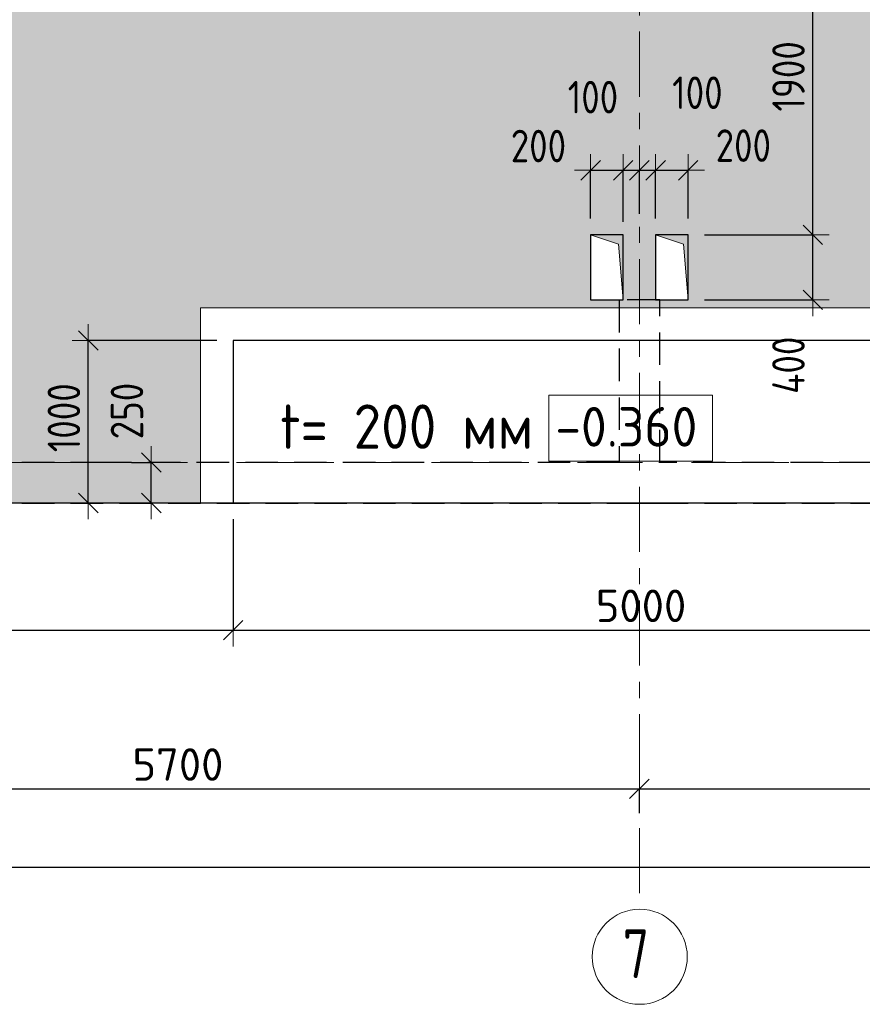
# Model space of a CAD drawing. Header units: metres. Extents: x -38 to 89, y -15 to 19.
# Tile 22 of 120: x 15.64 to 20.82, y -3.33 to 2.72. Entities that reach past the tile are written whole.
import ezdxf

# ---------------------------------------------------------------- set-up
doc = ezdxf.new("R2010")
doc.units = ezdxf.units.M
doc.header["$PDMODE"] = 65
for name, pattern in [('______11', [0.5, 0.4, -0.05, 0, -0.05]), ('______2', [0.27, 0.2, -0.07]), ('______5', [1.1, 0.8, -0.1, 0.1, -0.1])]:
    doc.linetypes.add(name, pattern=pattern)
for name, color, linetype, lineweight in [('XR$2$Осевая линия (1)', 7, '______5', 13), ('XR$2$Размерная линия (1)', 7, 'Continuous', 13), ('XR$3$Перекрытие (1)', 7, 'Continuous', 35), ('XR$3$Перекрытие (2)', 7, 'Continuous', 35), ('XR$4$Заливка', 7, 'Continuous', 13), ('XR$4$Перекрытие (1)', 7, 'Continuous', 35), ('XR$4$Перекрытие (2)', 7, 'Continuous', 35), ('XR$4$Размерная линия (1)', 7, 'Continuous', 13), ('XR$4$Текст_ примечание', 7, 'Continuous', 13), ('XR$6$Стена (1)', 7, 'Continuous', 35)]:
    doc.layers.add(name, color=color, linetype=linetype, lineweight=lineweight)
doc.layers.add('XR$3$Макрос проема_ отверстия', color=7, linetype='Continuous', lineweight=13, true_color=0x2d2d2d)
doc.styles.add('ISOCPEUR', font='txt')
doc.dimstyles.new('DIMSTYLE_3', dxfattribs={"dimtxt": 0.2, "dimasz": 0.2, "dimexe": 0, "dimexo": 0, "dimgap": 0.1, "dimtad": 2, "dimdec": 0, "dimlfac": 1000, "dimrnd": 5, "dimzin": 12, "dimdsep": 46, "dimtxsty": 'ISOCPEUR', "dimblk1": 'ALL_ML_STRICH', "dimblk2": 'ALL_ML_STRICH', "dimsah": 1, "dimcen": 0, "dimclrd": 7, "dimclre": 256, "dimclrt": 7, "dimadec": 0, "dimazin": 0, "dimtfac": 1, "dimtdec": 0, "dimtix": 1, "dimtmove": 2, "dimatfit": 3, "dimfxl": 0, "dimtzin": 0, "dimlwd": 0, "dimlwe": -3, "dimarcsym": 0})
doc.dimstyles.new('DIMSTYLE_6', dxfattribs={"dimtxt": 0.2, "dimasz": 0.2, "dimexe": 0, "dimexo": 0, "dimgap": 0.1, "dimtad": 2, "dimdec": 0, "dimlfac": 1000, "dimrnd": 5, "dimzin": 12, "dimdsep": 46, "dimtxsty": 'ISOCPEUR', "dimblk1": 'ALL_ML_STRICH', "dimblk2": 'ALL_ML_STRICH', "dimsah": 1, "dimcen": 0, "dimclrd": 7, "dimclre": 256, "dimclrt": 7, "dimadec": 0, "dimazin": 0, "dimtfac": 1, "dimtdec": 0, "dimtix": 1, "dimtmove": 2, "dimatfit": 3, "dimfxl": 0, "dimtvp": 1.2, "dimtzin": 0, "dimlwd": 0, "dimlwe": -3, "dimarcsym": 0})

# ---------------------------------------------------------------- blocks, each defined once
blk = doc.blocks.new('ALL_ML_STRICH')
at = {"color": 0, "linetype": 'ByBlock', "lineweight": -2}
for p, q in [((0, -0.5), (0, 0.5)), ((-1, 0), (0.5, 0)), ((-0.3, -0.3), (0.3, 0.3))]:
    blk.add_line(p, q, dxfattribs=at)
blk = doc.blocks.new('*D8')
at = {"layer": 'DEFPOINTS', "color": 7, "linetype": 'Continuous', "lineweight": 13, "transparency": 33554687}
for p in [(13.75, -2.009), (13.75, -2.0432), (19.45, -2.1375)]:
    blk.add_point(p, dxfattribs=at)
at = {"layer": 'XR$2$Размерная линия (1)', "color": 9, "linetype": 'Continuous', "lineweight": -2, "true_color": 0xc7c7c7, "transparency": 33554687}
for p, q in [((13.75, -2.0632), (13.75, -2.009)), ((19.45, -2.1575), (19.45, -2.009))]:
    blk.add_line(p, q, dxfattribs=at)
at = {"layer": 'XR$2$Размерная линия (1)', "color": 7, "linetype": 'Continuous', "lineweight": -2, "transparency": 33554687}
blk.add_line((13.75, -2.009), (19.45, -2.009), dxfattribs=at)
at = {"layer": 'XR$2$Размерная линия (1)', "color": 7, "linetype": 'Continuous', "lineweight": 13, "transparency": 33554687, "xscale": 0.2, "yscale": 0.2, "zscale": 0.2, "rotation": 180}
blk.add_blockref('ALL_ML_STRICH', (13.75, -2.009), dxfattribs=at)
at = {"layer": 'XR$2$Размерная линия (1)', "color": 7, "linetype": 'Continuous', "lineweight": 13, "transparency": 33554687, "xscale": 0.2, "yscale": 0.2, "zscale": 0.2}
blk.add_blockref('ALL_ML_STRICH', (19.45, -2.009), dxfattribs=at)
at = {"layer": 'XR$2$Размерная линия (1)', "color": 7, "linetype": 'Continuous', "lineweight": 13, "transparency": 33554687, "insert": (16.61, -1.859), "char_height": 0.2, "width": 0.8, "attachment_point": 5, "style": 'ISOCPEUR'}
blk.add_mtext('\\A1;{5700}', dxfattribs=at)
blk = doc.blocks.new('*D9')
at = {"layer": 'DEFPOINTS', "color": 7, "linetype": 'Continuous', "lineweight": 13, "transparency": 33554687}
for p in [(19.45, -2.009), (23.95, -2.0508), (19.45, -2.1375)]:
    blk.add_point(p, dxfattribs=at)
at = {"layer": 'XR$2$Размерная линия (1)', "color": 9, "linetype": 'Continuous', "lineweight": -2, "true_color": 0xc7c7c7, "transparency": 33554687}
for p, q in [((19.45, -2.1575), (19.45, -2.009)), ((23.95, -2.0708), (23.95, -2.009))]:
    blk.add_line(p, q, dxfattribs=at)
at = {"layer": 'XR$2$Размерная линия (1)', "color": 7, "linetype": 'Continuous', "lineweight": -2, "transparency": 33554687}
blk.add_line((19.45, -2.009), (23.95, -2.009), dxfattribs=at)
at = {"layer": 'XR$2$Размерная линия (1)', "color": 7, "linetype": 'Continuous', "lineweight": 13, "transparency": 33554687, "xscale": 0.2, "yscale": 0.2, "zscale": 0.2, "rotation": 180}
blk.add_blockref('ALL_ML_STRICH', (19.45, -2.009), dxfattribs=at)
at = {"layer": 'XR$2$Размерная линия (1)', "color": 7, "linetype": 'Continuous', "lineweight": 13, "transparency": 33554687, "xscale": 0.2, "yscale": 0.2, "zscale": 0.2}
blk.add_blockref('ALL_ML_STRICH', (23.95, -2.009), dxfattribs=at)
at = {"layer": 'XR$2$Размерная линия (1)', "color": 7, "linetype": 'Continuous', "lineweight": 13, "transparency": 33554687, "insert": (21.7, -1.859), "char_height": 0.2, "width": 0.8, "attachment_point": 5, "style": 'ISOCPEUR'}
blk.add_mtext('\\A1;{4500}', dxfattribs=at)
blk = doc.blocks.new('*D18')
at = {"layer": 'DEFPOINTS', "color": 7, "linetype": 'Continuous', "lineweight": 13, "transparency": 33554687}
for p in [(0.5, -2.3633), (61.6, -2.4001), (0.5, -2.4901)]:
    blk.add_point(p, dxfattribs=at)
at = {"layer": 'XR$2$Размерная линия (1)', "color": 9, "linetype": 'Continuous', "lineweight": -2, "true_color": 0xc7c7c7, "transparency": 33554687}
for p, q in [((0.5, -2.3833), (0.5, -2.4901)), ((61.6, -2.4201), (61.6, -2.4901))]:
    blk.add_line(p, q, dxfattribs=at)
at = {"layer": 'XR$2$Размерная линия (1)', "color": 7, "linetype": 'Continuous', "lineweight": -2, "transparency": 33554687}
blk.add_line((0.5, -2.4901), (61.6, -2.4901), dxfattribs=at)
at = {"layer": 'XR$2$Размерная линия (1)', "color": 7, "linetype": 'Continuous', "lineweight": 13, "transparency": 33554687, "xscale": 0.2, "yscale": 0.2, "zscale": 0.2, "rotation": 180}
blk.add_blockref('ALL_ML_STRICH', (0.5, -2.4901), dxfattribs=at)
at = {"layer": 'XR$2$Размерная линия (1)', "color": 7, "linetype": 'Continuous', "lineweight": 13, "transparency": 33554687, "xscale": 0.2, "yscale": 0.2, "zscale": 0.2}
blk.add_blockref('ALL_ML_STRICH', (61.6, -2.4901), dxfattribs=at)
at = {"layer": 'XR$2$Размерная линия (1)', "color": 7, "linetype": 'Continuous', "lineweight": 13, "transparency": 33554687, "insert": (31.1, -2.3401), "char_height": 0.2, "width": 1, "attachment_point": 5, "style": 'ISOCPEUR'}
blk.add_mtext('\\A1;{61100}', dxfattribs=at)
blk = doc.blocks.new('Отображение проема', base_point=(-1.158, -49.309))
at = {"layer": 'XR$3$Макрос проема_ отверстия', "true_color": 0x000000, "transparency": 33554687}
blk.add_hatch(color=18, dxfattribs=at).paths.add_polyline_path([(-1.158, -50.109), (-1.045, -49.423), (-0.358, -49.309), (-1.158, -49.309)])
at = {"layer": 'XR$3$Макрос проема_ отверстия', "transparency": 33554687}
for p, q in [((-1.158, -50.109), (-1.158, -49.309)), ((-1.158, -49.309), (-0.358, -49.309)), ((-1.045, -49.423), (-0.358, -49.309)), ((-1.158, -50.109), (-1.045, -49.423))]:
    blk.add_line(p, q, dxfattribs=at)
blk = doc.blocks.new('*D156')
at = {"layer": 'DEFPOINTS', "color": 7, "linetype": 'Continuous', "lineweight": 13, "transparency": 33554687}
for p in [(19.15, 1.7973), (19.15, 1.4), (19.35, 1.3795)]:
    blk.add_point(p, dxfattribs=at)
at = {"layer": 'XR$4$Размерная линия (1)', "color": 9, "linetype": 'Continuous', "lineweight": -2, "true_color": 0xc7c7c7, "transparency": 33554687}
for p, q in [((19.15, 1.5), (19.15, 1.7973)), ((19.35, 1.4795), (19.35, 1.7973))]:
    blk.add_line(p, q, dxfattribs=at)
at = {"layer": 'XR$4$Размерная линия (1)', "color": 7, "linetype": 'Continuous', "lineweight": -2, "transparency": 33554687}
blk.add_line((19.15, 1.7973), (19.35, 1.7973), dxfattribs=at)
at = {"layer": 'XR$4$Размерная линия (1)', "color": 7, "linetype": 'Continuous', "lineweight": 13, "transparency": 33554687, "xscale": 0.2, "yscale": 0.2, "zscale": 0.2, "rotation": 180}
blk.add_blockref('ALL_ML_STRICH', (19.15, 1.7973), dxfattribs=at)
at = {"layer": 'XR$4$Размерная линия (1)', "color": 7, "linetype": 'Continuous', "lineweight": 13, "transparency": 33554687, "xscale": 0.2, "yscale": 0.2, "zscale": 0.2}
blk.add_blockref('ALL_ML_STRICH', (19.35, 1.7973), dxfattribs=at)
at = {"layer": 'XR$4$Размерная линия (1)', "color": 7, "linetype": 'Continuous', "lineweight": 13, "transparency": 33554687, "insert": (18.8287, 1.9463), "char_height": 0.2, "width": 0.5, "attachment_point": 5, "style": 'ISOCPEUR'}
blk.add_mtext('\\W0.83;\\A1;{200}', dxfattribs=at)
blk = doc.blocks.new('*D157')
at = {"layer": 'DEFPOINTS', "color": 7, "linetype": 'Continuous', "lineweight": 13, "transparency": 33554687}
for p in [(19.35, 1.7973), (19.45, 1.4293), (19.35, 1.3795)]:
    blk.add_point(p, dxfattribs=at)
at = {"layer": 'XR$4$Размерная линия (1)', "color": 9, "linetype": 'Continuous', "lineweight": -2, "true_color": 0xc7c7c7, "transparency": 33554687}
for p, q in [((19.35, 1.4795), (19.35, 1.7973)), ((19.45, 1.5293), (19.45, 1.7973))]:
    blk.add_line(p, q, dxfattribs=at)
at = {"layer": 'XR$4$Размерная линия (1)', "color": 7, "linetype": 'Continuous', "lineweight": -2, "transparency": 33554687}
blk.add_line((19.35, 1.7973), (19.45, 1.7973), dxfattribs=at)
at = {"layer": 'XR$4$Размерная линия (1)', "color": 7, "linetype": 'Continuous', "lineweight": 13, "transparency": 33554687, "xscale": 0.2, "yscale": 0.2, "zscale": 0.2, "rotation": 180}
blk.add_blockref('ALL_ML_STRICH', (19.35, 1.7973), dxfattribs=at)
at = {"layer": 'XR$4$Размерная линия (1)', "color": 7, "linetype": 'Continuous', "lineweight": 13, "transparency": 33554687, "xscale": 0.2, "yscale": 0.2, "zscale": 0.2}
blk.add_blockref('ALL_ML_STRICH', (19.45, 1.7973), dxfattribs=at)
at = {"layer": 'XR$4$Размерная линия (1)', "color": 7, "linetype": 'Continuous', "lineweight": 13, "transparency": 33554687, "insert": (19.1643, 2.2471), "char_height": 0.2, "width": 0.5, "attachment_point": 5, "style": 'ISOCPEUR'}
blk.add_mtext('\\W0.83;\\A1;{100}', dxfattribs=at)
blk = doc.blocks.new('*D158')
at = {"layer": 'DEFPOINTS', "color": 7, "linetype": 'Continuous', "lineweight": 13, "transparency": 33554687}
for p in [(19.45, 1.7973), (19.45, 1.4293), (19.55, 1.4)]:
    blk.add_point(p, dxfattribs=at)
at = {"layer": 'XR$4$Размерная линия (1)', "color": 9, "linetype": 'Continuous', "lineweight": -2, "true_color": 0xc7c7c7, "transparency": 33554687}
for p, q in [((19.45, 1.5293), (19.45, 1.7973)), ((19.55, 1.5), (19.55, 1.7973))]:
    blk.add_line(p, q, dxfattribs=at)
at = {"layer": 'XR$4$Размерная линия (1)', "color": 7, "linetype": 'Continuous', "lineweight": -2, "transparency": 33554687}
blk.add_line((19.45, 1.7973), (19.55, 1.7973), dxfattribs=at)
at = {"layer": 'XR$4$Размерная линия (1)', "color": 7, "linetype": 'Continuous', "lineweight": 13, "transparency": 33554687, "xscale": 0.2, "yscale": 0.2, "zscale": 0.2, "rotation": 180}
blk.add_blockref('ALL_ML_STRICH', (19.45, 1.7973), dxfattribs=at)
at = {"layer": 'XR$4$Размерная линия (1)', "color": 7, "linetype": 'Continuous', "lineweight": 13, "transparency": 33554687, "xscale": 0.2, "yscale": 0.2, "zscale": 0.2}
blk.add_blockref('ALL_ML_STRICH', (19.55, 1.7973), dxfattribs=at)
at = {"layer": 'XR$4$Размерная линия (1)', "color": 7, "linetype": 'Continuous', "lineweight": 13, "transparency": 33554687, "insert": (19.8071, 2.2742), "char_height": 0.2, "width": 0.5, "attachment_point": 5, "style": 'ISOCPEUR'}
blk.add_mtext('\\W0.83;\\A1;{100}', dxfattribs=at)
blk = doc.blocks.new('*D159')
at = {"layer": 'DEFPOINTS', "color": 7, "linetype": 'Continuous', "lineweight": 13, "transparency": 33554687}
for p in [(19.55, 1.7973), (19.55, 1.4), (19.75, 1.4)]:
    blk.add_point(p, dxfattribs=at)
at = {"layer": 'XR$4$Размерная линия (1)', "color": 9, "linetype": 'Continuous', "lineweight": -2, "true_color": 0xc7c7c7, "transparency": 33554687}
for p, q in [((19.55, 1.5), (19.55, 1.7973)), ((19.75, 1.5), (19.75, 1.7973))]:
    blk.add_line(p, q, dxfattribs=at)
at = {"layer": 'XR$4$Размерная линия (1)', "color": 7, "linetype": 'Continuous', "lineweight": -2, "transparency": 33554687}
blk.add_line((19.55, 1.7973), (19.75, 1.7973), dxfattribs=at)
at = {"layer": 'XR$4$Размерная линия (1)', "color": 7, "linetype": 'Continuous', "lineweight": 13, "transparency": 33554687, "xscale": 0.2, "yscale": 0.2, "zscale": 0.2, "rotation": 180}
blk.add_blockref('ALL_ML_STRICH', (19.55, 1.7973), dxfattribs=at)
at = {"layer": 'XR$4$Размерная линия (1)', "color": 7, "linetype": 'Continuous', "lineweight": 13, "transparency": 33554687, "xscale": 0.2, "yscale": 0.2, "zscale": 0.2}
blk.add_blockref('ALL_ML_STRICH', (19.75, 1.7973), dxfattribs=at)
at = {"layer": 'XR$4$Размерная линия (1)', "color": 7, "linetype": 'Continuous', "lineweight": 13, "transparency": 33554687, "insert": (20.0897, 1.9489), "char_height": 0.2, "width": 0.5, "attachment_point": 5, "style": 'ISOCPEUR'}
blk.add_mtext('\\W0.83;\\A1;{200}', dxfattribs=at)
blk = doc.blocks.new('*D339')
at = {"layer": 'DEFPOINTS', "color": 7, "linetype": 'Continuous', "lineweight": 13, "transparency": 33554687}
for p in [(16.4251, -0.0004), (16.4096, -0.2504), (16.4463, -0.2504)]:
    blk.add_point(p, dxfattribs=at)
at = {"layer": 'XR$4$Размерная линия (1)', "color": 9, "linetype": 'Continuous', "lineweight": -2, "true_color": 0xc7c7c7, "transparency": 33554687}
for p, q in [((16.3251, -0.0004), (16.4463, -0.0004)), ((16.4463, -0.2504), (16.4463, -0.2504))]:
    blk.add_line(p, q, dxfattribs=at)
at = {"layer": 'XR$4$Размерная линия (1)', "color": 7, "linetype": 'Continuous', "lineweight": -2, "transparency": 33554687}
blk.add_line((16.4463, -0.2504), (16.4463, -0.0004), dxfattribs=at)
at = {"layer": 'XR$4$Размерная линия (1)', "color": 7, "linetype": 'Continuous', "lineweight": 13, "transparency": 33554687, "xscale": 0.2, "yscale": 0.2, "zscale": 0.2}
for p, rotation in [((16.4463, -0.0004), 90), ((16.4463, -0.2504), 270)]:
    blk.add_blockref('ALL_ML_STRICH', p, dxfattribs=dict(at, rotation=rotation))
at = {"layer": 'XR$4$Размерная линия (1)', "color": 7, "linetype": 'Continuous', "lineweight": 13, "transparency": 33554687, "insert": (16.2965, 0.3158), "char_height": 0.2, "width": 0.5, "attachment_point": 5, "rotation": 90, "style": 'ISOCPEUR'}
blk.add_mtext('\\W0.83;\\A1;{250}', dxfattribs=at)
blk = doc.blocks.new('*D340')
at = {"layer": 'DEFPOINTS', "color": 7, "linetype": 'Continuous', "lineweight": 13, "transparency": 33554687}
for p in [(16.95, 0.7496), (16.0585, -0.2504), (16.5495, -0.2504)]:
    blk.add_point(p, dxfattribs=at)
at = {"layer": 'XR$4$Размерная линия (1)', "color": 9, "linetype": 'Continuous', "lineweight": -2, "true_color": 0xc7c7c7, "transparency": 33554687}
for p, q in [((16.85, 0.7496), (16.0585, 0.7496)), ((16.4495, -0.2504), (16.0585, -0.2504))]:
    blk.add_line(p, q, dxfattribs=at)
at = {"layer": 'XR$4$Размерная линия (1)', "color": 7, "linetype": 'Continuous', "lineweight": -2, "transparency": 33554687}
blk.add_line((16.0585, -0.2504), (16.0585, 0.7496), dxfattribs=at)
at = {"layer": 'XR$4$Размерная линия (1)', "color": 7, "linetype": 'Continuous', "lineweight": 13, "transparency": 33554687, "xscale": 0.2, "yscale": 0.2, "zscale": 0.2}
for p, rotation in [((16.0585, 0.7496), 90), ((16.0585, -0.2504), 270)]:
    blk.add_blockref('ALL_ML_STRICH', p, dxfattribs=dict(at, rotation=rotation))
at = {"layer": 'XR$4$Размерная линия (1)', "color": 7, "linetype": 'Continuous', "lineweight": 13, "transparency": 33554687, "insert": (15.9085, 0.2746), "char_height": 0.2, "width": 0.666667, "attachment_point": 5, "rotation": 90, "style": 'ISOCPEUR'}
blk.add_mtext('\\W0.83;\\A1;{1000}', dxfattribs=at)
blk = doc.blocks.new('*D419')
at = {"layer": 'DEFPOINTS', "color": 7, "linetype": 'Continuous', "lineweight": 13, "transparency": 33554687}
for p in [(19.75, 1.4), (19.75, 1), (20.5177, 1)]:
    blk.add_point(p, dxfattribs=at)
at = {"layer": 'XR$4$Размерная линия (1)', "color": 9, "linetype": 'Continuous', "lineweight": -2, "true_color": 0xc7c7c7, "transparency": 33554687}
for p, q in [((19.85, 1.4), (20.5177, 1.4)), ((19.85, 1), (20.5177, 1))]:
    blk.add_line(p, q, dxfattribs=at)
at = {"layer": 'XR$4$Размерная линия (1)', "color": 7, "linetype": 'Continuous', "lineweight": -2, "transparency": 33554687}
blk.add_line((20.5177, 1), (20.5177, 1.4), dxfattribs=at)
at = {"layer": 'XR$4$Размерная линия (1)', "color": 7, "linetype": 'Continuous', "lineweight": 13, "transparency": 33554687, "xscale": 0.2, "yscale": 0.2, "zscale": 0.2}
for p, rotation in [((20.5177, 1.4), 90), ((20.5177, 1), 270)]:
    blk.add_blockref('ALL_ML_STRICH', p, dxfattribs=dict(at, rotation=rotation))
at = {"layer": 'XR$4$Размерная линия (1)', "color": 7, "linetype": 'Continuous', "lineweight": 13, "transparency": 33554687, "insert": (20.3674, 0.5974), "char_height": 0.2, "width": 0.5, "attachment_point": 5, "rotation": 90, "style": 'ISOCPEUR'}
blk.add_mtext('\\W0.83;\\A1;{400}', dxfattribs=at)
blk = doc.blocks.new('*D420')
at = {"layer": 'DEFPOINTS', "color": 7, "linetype": 'Continuous', "lineweight": 13, "transparency": 33554687}
for p in [(20.7305, 3.3), (19.75, 1.4), (20.5177, 1.4)]:
    blk.add_point(p, dxfattribs=at)
at = {"layer": 'XR$4$Размерная линия (1)', "color": 9, "linetype": 'Continuous', "lineweight": -2, "true_color": 0xc7c7c7, "transparency": 33554687}
for p, q in [((20.6305, 3.3), (20.5177, 3.3)), ((19.85, 1.4), (20.5177, 1.4))]:
    blk.add_line(p, q, dxfattribs=at)
at = {"layer": 'XR$4$Размерная линия (1)', "color": 7, "linetype": 'Continuous', "lineweight": -2, "transparency": 33554687}
blk.add_line((20.5177, 1.4), (20.5177, 3.3), dxfattribs=at)
at = {"layer": 'XR$4$Размерная линия (1)', "color": 7, "linetype": 'Continuous', "lineweight": 13, "transparency": 33554687, "xscale": 0.2, "yscale": 0.2, "zscale": 0.2}
for p, rotation in [((20.5177, 3.3), 90), ((20.5177, 1.4), 270)]:
    blk.add_blockref('ALL_ML_STRICH', p, dxfattribs=dict(at, rotation=rotation))
at = {"layer": 'XR$4$Размерная линия (1)', "color": 7, "linetype": 'Continuous', "lineweight": 13, "transparency": 33554687, "insert": (20.3677, 2.375), "char_height": 0.2, "width": 0.666667, "attachment_point": 5, "rotation": 90, "style": 'ISOCPEUR'}
blk.add_mtext('\\W0.83;\\A1;{1900}', dxfattribs=at)
blk = doc.blocks.new('*D480')
at = {"layer": 'DEFPOINTS', "color": 7, "linetype": 'Continuous', "lineweight": 13, "transparency": 33554687}
for p in [(11.65, -0.2496), (16.95, -0.25), (11.65, -1.0326)]:
    blk.add_point(p, dxfattribs=at)
at = {"layer": 'XR$4$Размерная линия (1)', "color": 9, "linetype": 'Continuous', "lineweight": -2, "true_color": 0xc7c7c7, "transparency": 33554687}
for p, q in [((11.65, -0.3496), (11.65, -1.0326)), ((16.95, -0.35), (16.95, -1.0326))]:
    blk.add_line(p, q, dxfattribs=at)
at = {"layer": 'XR$4$Размерная линия (1)', "color": 7, "linetype": 'Continuous', "lineweight": -2, "transparency": 33554687}
blk.add_line((11.65, -1.0326), (16.95, -1.0326), dxfattribs=at)
at = {"layer": 'XR$4$Размерная линия (1)', "color": 7, "linetype": 'Continuous', "lineweight": 13, "transparency": 33554687, "xscale": 0.2, "yscale": 0.2, "zscale": 0.2, "rotation": 180}
blk.add_blockref('ALL_ML_STRICH', (11.65, -1.0326), dxfattribs=at)
at = {"layer": 'XR$4$Размерная линия (1)', "color": 7, "linetype": 'Continuous', "lineweight": 13, "transparency": 33554687, "xscale": 0.2, "yscale": 0.2, "zscale": 0.2}
blk.add_blockref('ALL_ML_STRICH', (16.95, -1.0326), dxfattribs=at)
at = {"layer": 'XR$4$Размерная линия (1)', "color": 7, "linetype": 'Continuous', "lineweight": 13, "transparency": 33554687, "insert": (14.31, -0.8826), "char_height": 0.2, "width": 0.8, "attachment_point": 5, "style": 'ISOCPEUR'}
blk.add_mtext('\\A1;{5300}', dxfattribs=at)
blk = doc.blocks.new('*D481')
at = {"layer": 'DEFPOINTS', "color": 7, "linetype": 'Continuous', "lineweight": 13, "transparency": 33554687}
for p in [(16.95, -0.25), (21.95, -0.25), (16.95, -1.0326)]:
    blk.add_point(p, dxfattribs=at)
at = {"layer": 'XR$4$Размерная линия (1)', "color": 9, "linetype": 'Continuous', "lineweight": -2, "true_color": 0xc7c7c7, "transparency": 33554687}
for p, q in [((16.95, -0.35), (16.95, -1.0326)), ((21.95, -0.35), (21.95, -1.0326))]:
    blk.add_line(p, q, dxfattribs=at)
at = {"layer": 'XR$4$Размерная линия (1)', "color": 7, "linetype": 'Continuous', "lineweight": -2, "transparency": 33554687}
blk.add_line((16.95, -1.0326), (21.95, -1.0326), dxfattribs=at)
at = {"layer": 'XR$4$Размерная линия (1)', "color": 7, "linetype": 'Continuous', "lineweight": 13, "transparency": 33554687, "xscale": 0.2, "yscale": 0.2, "zscale": 0.2, "rotation": 180}
blk.add_blockref('ALL_ML_STRICH', (16.95, -1.0326), dxfattribs=at)
at = {"layer": 'XR$4$Размерная линия (1)', "color": 7, "linetype": 'Continuous', "lineweight": 13, "transparency": 33554687, "xscale": 0.2, "yscale": 0.2, "zscale": 0.2}
blk.add_blockref('ALL_ML_STRICH', (21.95, -1.0326), dxfattribs=at)
at = {"layer": 'XR$4$Размерная линия (1)', "color": 7, "linetype": 'Continuous', "lineweight": 13, "transparency": 33554687, "insert": (19.46, -0.8826), "char_height": 0.2, "width": 0.8, "attachment_point": 5, "style": 'ISOCPEUR'}
blk.add_mtext('\\A1;{5000}', dxfattribs=at)

msp = doc.modelspace()

# ---------------------------------------------------------------- hatches: boundary and pattern name
at = {"layer": 'XR$4$Заливка', "linetype": 'Continuous', "lineweight": 13, "true_color": 0xf1f1f1, "transparency": 33554687}
h = msp.add_hatch(color=7, dxfattribs=at)
h.paths.add_polyline_path([(16.1, 14.59), (16.1, 16.65), (7.2, 16.65), (7.2, 15.4), (1.8, 15.4), (1.8, 16.65), (0.25, 16.65), (0.25, 14.05), (0.175, 14.05), (0.175, -0.25), (6.45, -0.25), (6.45, 0.95), (11.85, 0.95), (11.85, -0.25), (16.75, -0.25), (16.75, 0.95), (22.15, 0.95), (22.15, -0.25), (28.375, -0.25), (28.375, 1.2), (32.625, 1.2), (32.625, -0.25), (32.675, -0.25), (32.675, 16.65), (32.625, 16.65), (32.625, 15.4), (26.03, 15.4), (26.03, 16.65), (23.6503, 16.65), (23.6503, 11.79), (21.88, 11.79), (21.88, 16.65), (19.08, 16.65), (19.08, 14.59)])
h.paths.add_polyline_path([(27.93, 14.15), (28.13, 14.15), (28.13, 13.75), (27.93, 13.75)], flags=16)
h.paths.add_polyline_path([(28.33, 10), (28.33, 10.4), (28.53, 10.4), (28.53, 10)], flags=16)
h.paths.add_polyline_path([(28.33, 11.6), (28.53, 11.6), (28.53, 11.2), (28.33, 11.2)], flags=16)
h.paths.add_polyline_path([(28.33, 12.8), (28.53, 12.8), (28.53, 12.4), (28.33, 12.4)], flags=16)
h.paths.add_polyline_path([(21.68, 15.675), (21.73, 15.675), (21.73, 15.625), (21.68, 15.625)], flags=16)
h.paths.add_polyline_path([(21.63, 16.2), (21.53, 16.2), (21.53, 16.4), (21.63, 16.4)], flags=16)
h.paths.add_polyline_path([(1.3, 7.2), (1.3, 7.15), (1.25, 7.15), (1.25, 7.2)], flags=16)
h.paths.add_polyline_path([(30.3763, 5.6203), (30.3523, 5.6281), (30.3319, 5.643), (30.3171, 5.6634), (30.3093, 5.6874), (30.3093, 5.7126), (30.3171, 5.7366), (30.3319, 5.757), (30.3523, 5.7719), (30.3763, 5.7797), (30.4016, 5.7797), (30.4256, 5.7719), (30.446, 5.757), (30.4608, 5.7366), (30.4686, 5.7126), (30.4686, 5.6874), (30.4608, 5.6634), (30.446, 5.643), (30.4256, 5.6281), (30.4016, 5.6203)], flags=16)
h.paths.add_polyline_path([(1.3, 7.45), (1.3, 7.4), (1.25, 7.4), (1.25, 7.45)], flags=16)
h.paths.add_polyline_path([(12.75, 10.1), (12.7, 10.1), (12.7, 10.15), (12.75, 10.15)], flags=16)
h.paths.add_polyline_path([(12.75, 10.65), (12.7, 10.65), (12.7, 10.7), (12.75, 10.7)], flags=16)
h.paths.add_polyline_path([(29.87, 9.6), (29.87, 9.2), (29.67, 9.2), (29.67, 9.6)], flags=16)
h.paths.add_polyline_path([(32.05, 8.93), (32.45, 8.93), (32.45, 8.53), (32.05, 8.53)], flags=16)
h.paths.add_polyline_path([(32.25, 5.54), (32.45, 5.54), (32.45, 5.14), (32.25, 5.14)], flags=16)
h.paths.add_polyline_path([(32.25, 5.82), (32.45, 5.82), (32.45, 5.62), (32.25, 5.62)], flags=16)
h.paths.add_polyline_path([(4.4, 14.95), (4.2, 14.95), (4.2, 15.35), (4.4, 15.35)], flags=16)
h.paths.add_polyline_path([(4.8, 15.35), (4.8, 14.95), (4.6, 14.95), (4.6, 15.35)], flags=16)
h.paths.add_polyline_path([(12.475, 9.2), (12.125, 9.2), (12.125, 9.4), (12.475, 9.4)], flags=16)
h.paths.add_polyline_path([(4.94, 7.2), (4.94, 6.8), (4.54, 6.8), (4.54, 7.2)], flags=16)
h.paths.add_polyline_path([(14.0049, 9.3), (13.6049, 9.3), (13.6049, 9.7), (14.0049, 9.7)], flags=16)
h.paths.add_polyline_path([(14.25, 7.1), (13.85, 7.1), (13.85, 7.32), (14.25, 7.32)], flags=16)
h.paths.add_polyline_path([(19.35, 1), (19.15, 1), (19.15, 1.4), (19.35, 1.4)], flags=16)
h.paths.add_polyline_path([(19.35, 4.32), (19.3, 4.32), (19.3, 4.37), (19.35, 4.37)], flags=16)
h.paths.add_polyline_path([(19.75, 1), (19.55, 1), (19.55, 1.4), (19.75, 1.4)], flags=16)
h.paths.add_polyline_path([(21.45, 7.2), (21.45, 6.85), (21.25, 6.85), (21.25, 7.2)], flags=16)
h.paths.add_polyline_path([(21.65, 6.87), (21.65, 7.27), (22.05, 7.27), (22.05, 6.87)], flags=16)
h.paths.add_polyline_path([(19.35, 4.92), (19.35, 4.87), (19.3, 4.87), (19.3, 4.92)], flags=16)
h.paths.add_polyline_path([(22.795, 9.52), (23.295, 9.52), (23.295, 9.36), (22.795, 9.36)], flags=16)
h.paths.add_polyline_path([(19.325, 7.2), (19.325, 6.85), (19.125, 6.85), (19.125, 7.2)], flags=16)
h.paths.add_polyline_path([(16.17, 4.72), (16.17, 5.12), (16.57, 5.12), (16.57, 4.72)], flags=16)
h.paths.add_polyline_path([(22.58, 9.505), (22.58, 9.125), (21.88, 9.125), (21.88, 9.505)], flags=16)
h.paths.add_polyline_path([(8.85, 1), (8.85, 1.4), (9.05, 1.4), (9.05, 1)], flags=16)
h.paths.add_polyline_path([(9.25, 1.4), (9.45, 1.4), (9.45, 1), (9.25, 1)], flags=16)
h.paths.add_polyline_path([(23.445, 9.36), (23.445, 9.52), (23.715, 9.52), (23.715, 9.36)], flags=16)
h.paths.add_polyline_path([(23.8, 4.92), (23.85, 4.92), (23.85, 4.87), (23.8, 4.87)], flags=16)
h.paths.add_polyline_path([(25.98, 16.4), (25.98, 16.3), (25.78, 16.3), (25.78, 16.4)], flags=16)
h.paths.add_polyline_path([(26.233, 4.8037), (26.2181, 4.8241), (26.2103, 4.8481), (26.2103, 4.8733), (26.2181, 4.8973), (26.233, 4.9177), (26.2534, 4.9326), (26.2774, 4.9404), (26.3026, 4.9404), (26.3266, 4.9326), (26.347, 4.9177), (26.3619, 4.8973), (26.3697, 4.8733), (26.3697, 4.8481), (26.3619, 4.8241), (26.347, 4.8037), (26.3266, 4.7888), (26.3026, 4.781), (26.2774, 4.781), (26.2534, 4.7888)], flags=16)
h.paths.add_polyline_path([(25.85, 6.87), (25.85, 7.27), (26.25, 7.27), (26.25, 6.87)], flags=16)
h.paths.add_polyline_path([(23.85, 4.37), (23.85, 4.32), (23.8, 4.32), (23.8, 4.37)], flags=16)
h.paths.add_polyline_path([(26.23, 14.6), (26.43, 14.6), (26.43, 14.2), (26.23, 14.2)], flags=16)
h.paths.add_polyline_path([(5.73, 10.925), (5.73, 10.675), (5.48, 10.675), (5.48, 10.925)], flags=16)
h.paths.add_polyline_path([(6.1, 11.5), (6.3, 11.5), (6.3, 11.15), (6.1, 11.15)], flags=16)
h.paths.add_polyline_path([(6.02, 11.5), (6.02, 11.1), (5.62, 11.1), (5.62, 11.5)], flags=16)
h.paths.add_polyline_path([(5.2, 11.5), (5.4, 11.5), (5.4, 11.15), (5.2, 11.15)], flags=16)
h.paths.add_polyline_path([(7.7499, 11.775), (7.7499, 11.725), (7.6999, 11.725), (7.6999, 11.775)], flags=16)
h.paths.add_polyline_path([(12.1, 11.48), (12.1, 11.88), (12.5, 11.88), (12.5, 11.48)], flags=16)
h.paths.add_polyline_path([(26.23, 15.2), (26.43, 15.2), (26.43, 14.8), (26.23, 14.8)], flags=16)
h.paths.add_polyline_path([(26.23, 13), (26.23, 13.4), (26.43, 13.4), (26.43, 13)], flags=16)
h.paths.add_polyline_path([(26.23, 9.53), (26.63, 9.53), (26.63, 9.13), (26.23, 9.13)], flags=16)
h.paths.add_polyline_path([(23.625, 6.47), (23.625, 6.67), (23.825, 6.67), (23.825, 6.47)], flags=16)
h.paths.add_polyline_path([(23.51, 7.17), (23.91, 7.17), (23.91, 6.87), (23.51, 6.87)], flags=16)
h.paths.add_polyline_path([(21.6895, 4.8733), (21.6895, 4.8481), (21.6817, 4.8241), (21.6669, 4.8037), (21.6465, 4.7888), (21.6225, 4.781), (21.5973, 4.781), (21.5733, 4.7888), (21.5528, 4.8037), (21.538, 4.8241), (21.5302, 4.8481), (21.5302, 4.8733), (21.538, 4.8973), (21.5528, 4.9177), (21.5733, 4.9326), (21.5973, 4.9404), (21.6225, 4.9404), (21.6465, 4.9326), (21.6669, 4.9177), (21.6817, 4.8973)], flags=16)
h.paths.add_polyline_path([(28.33, 13.4), (28.53, 13.4), (28.53, 13), (28.33, 13)], flags=16)
h.paths.add_polyline_path([(13.85, 5.21), (13.85, 5.56), (14.05, 5.56), (14.05, 5.21)], flags=16)
h.paths.add_polyline_path([(13.65, 5.42), (13.65, 5.02), (13.25, 5.02), (13.25, 5.42)], flags=16)
h.paths.add_polyline_path([(13.85, 4.68), (13.85, 5.13), (14.1, 5.13), (14.1, 4.68)], flags=16)
h.paths.add_polyline_path([(13.65, 4.9), (13.65, 4.7), (13.3, 4.7), (13.3, 4.9)], flags=16)
h.paths.add_polyline_path([(16.46, 7.55), (16.46, 7.9), (16.66, 7.9), (16.66, 7.55)], flags=16)
h.paths.add_polyline_path([(11.4302, 5.0967), (11.438, 5.0727), (11.438, 5.0475), (11.4302, 5.0235), (11.4153, 5.003), (11.3949, 4.9882), (11.3709, 4.9804), (11.3457, 4.9804), (11.3217, 4.9882), (11.3013, 5.003), (11.2864, 5.0235), (11.2786, 5.0475), (11.2786, 5.0727), (11.2864, 5.0967), (11.3013, 5.1171), (11.3217, 5.132), (11.3457, 5.1398), (11.3709, 5.1398), (11.3949, 5.132), (11.4153, 5.1171)], flags=16)
h.paths.add_polyline_path([(9.25, 4.0881), (9.35, 4.0881), (9.35, 3.8881), (9.25, 3.8881)], flags=16)
h.paths.add_polyline_path([(8.3403, 3.521), (8.5403, 3.521), (8.5403, 3.421), (8.3403, 3.421)], flags=16)
h.paths.add_polyline_path([(15.37, 7.1), (15.37, 7.3), (15.57, 7.3), (15.57, 7.1)], flags=16)
h.paths.add_polyline_path([(17.11, 7.65), (17.11, 7.4), (16.86, 7.4), (16.86, 7.65)], flags=16)
h.paths.add_polyline_path([(16.37, 7.3), (16.57, 7.3), (16.57, 7.1), (16.37, 7.1)], flags=16)
h.paths.add_polyline_path([(13.65, 5.7), (13.65, 5.5), (13.3, 5.5), (13.3, 5.7)], flags=16)
h.paths.add_polyline_path([(28.33, 13.6), (28.33, 14), (28.53, 14), (28.53, 13.6)], flags=16)
h.paths.add_polyline_path([(9.275, 6.87), (9.325, 6.87), (9.325, 6.82), (9.275, 6.82)], flags=16)
h.paths.add_polyline_path([(16.86, 9.09), (16.86, 9.49), (17.26, 9.49), (17.26, 9.09)], flags=16)
h.paths.add_polyline_path([(12.7, 7.75), (12.9, 7.75), (12.9, 7.4), (12.7, 7.4)], flags=16)
h.paths.add_polyline_path([(9.275, 6.32), (9.325, 6.32), (9.325, 6.27), (9.275, 6.27)], flags=16)
h.paths.add_polyline_path([(17.5, 9.28), (17.5, 9.08), (17.3, 9.08), (17.3, 9.28)], flags=16)
h.paths.add_polyline_path([(16.86, 8.8), (16.86, 9), (17.21, 9), (17.21, 8.8)], flags=16)
h.paths.add_polyline_path([(18.38, 9.485), (18.63, 9.485), (18.63, 9.235), (18.38, 9.235)], flags=16)
h.paths.add_polyline_path([(8.7, 5.18), (8.7, 5.38), (9.05, 5.38), (9.05, 5.18)], flags=16)
h.paths.add_polyline_path([(28.53, 15.2), (28.53, 14.8), (28.33, 14.8), (28.33, 15.2)], flags=16)
h.paths.add_polyline_path([(4.265, 12.51), (4.265, 12.71), (4.365, 12.71), (4.365, 12.51)], flags=16)
h.paths.add_polyline_path([(4.635, 12.19), (4.735, 12.19), (4.735, 11.99), (4.635, 11.99)], flags=16)
h.paths.add_polyline_path([(7.1499, 11.725), (7.1499, 11.775), (7.1999, 11.775), (7.1999, 11.725)], flags=16)
h.paths.add_polyline_path([(18.68, 14.54), (18.88, 14.54), (18.88, 14.14), (18.68, 14.14)], flags=16)
h.paths.add_polyline_path([(28.33, 14.6), (28.53, 14.6), (28.53, 14.2), (28.33, 14.2)], flags=16)
h.paths.add_polyline_path([(0.535, 9.09), (0.635, 9.09), (0.635, 8.89), (0.535, 8.89)], flags=16)
h.paths.add_polyline_path([(26.23, 13.6), (26.23, 14), (26.43, 14), (26.43, 13.6)], flags=16)
h.paths.add_polyline_path([(0.535, 6.41), (0.635, 6.41), (0.635, 6.21), (0.535, 6.21)], flags=16)
h.paths.add_polyline_path([(7.815, 9.22), (7.815, 9.38), (8.475, 9.38), (8.475, 9.22)], flags=16)
h.paths.add_polyline_path([(0.7, 7.45), (0.75, 7.45), (0.75, 7.4), (0.7, 7.4)], flags=16)
h.paths.add_polyline_path([(8.645, 9.38), (9.115, 9.38), (9.115, 9.22), (8.645, 9.22)], flags=16)
h.paths.add_polyline_path([(0.75, 7.2), (0.75, 7.15), (0.7, 7.15), (0.7, 7.2)], flags=16)

# ---------------------------------------------------------------- linework, layer by layer
at = {"layer": 'XR$2$Осевая линия (1)', "color": 253, "linetype": '______11', "lineweight": 13, "true_color": 0xa0a0a0, "transparency": 33554687}
for p, q in [((19.45, -2.65), (19.45, 8.13)), ((-2.63, 0), (62.6, 0))]:
    msp.add_line(p, q, dxfattribs=at)
at = {"layer": 'XR$2$Осевая линия (1)', "color": 7, "linetype": 'Continuous', "lineweight": 13, "transparency": 33554687}
msp.add_circle((19.4524, -3.0419), 0.2924, dxfattribs=at)
at = {"layer": 'XR$3$Перекрытие (1)', "color": 7, "linetype": 'Continuous', "lineweight": 13, "transparency": 33554687}
for p, q in [((19.15, 1.4), (19.15, 1)), ((19.35, 1.4), (19.15, 1.4)), ((19.35, 1), (19.35, 1.4)), ((19.55, 1.4), (19.55, 1)), ((19.75, 1.4), (19.55, 1.4)), ((19.75, 1), (19.75, 1.4)), ((19.15, 1), (19.35, 1)), ((19.55, 1), (19.75, 1)), ((16.95, -0.25), (16.95, 0.7496)), ((16.95, 0.7496), (21.95, 0.7496)), ((11.65, -0.25), (16.95, -0.25))]:
    msp.add_line(p, q, dxfattribs=at)
at = {"layer": 'XR$3$Перекрытие (2)', "color": 7, "linetype": 'Continuous', "lineweight": 13, "transparency": 33554687}
for p, q in [((16.75, 0.95), (16.75, -0.25)), ((22.15, 0.95), (16.75, 0.95)), ((16.75, -0.25), (22.15, -0.25))]:
    msp.add_line(p, q, dxfattribs=at)
at = {"layer": 'XR$4$Перекрытие (1)', "color": 7, "linetype": 'Continuous', "lineweight": 25, "transparency": 33554687}
for p, q in [((19.15, 1.4), (19.15, 1)), ((19.35, 1.4), (19.15, 1.4)), ((19.35, 1), (19.35, 1.4)), ((19.55, 1.4), (19.55, 1)), ((19.75, 1.4), (19.55, 1.4)), ((19.75, 1), (19.75, 1.4)), ((19.15, 1), (19.35, 1)), ((19.55, 1), (19.75, 1)), ((16.95, 0.7496), (16.95, -0.25)), ((21.95, 0.7496), (16.95, 0.7496)), ((16.95, -0.25), (11.65, -0.25))]:
    msp.add_line(p, q, dxfattribs=at)
at = {"layer": 'XR$4$Перекрытие (2)', "color": 7, "linetype": '______2', "lineweight": 18, "transparency": 33554687}
for p, q in [((16.75, -0.25), (16.75, 0.95)), ((16.75, 0.95), (22.15, 0.95))]:
    msp.add_line(p, q, dxfattribs=at)
at = {"layer": 'XR$4$Перекрытие (2)', "color": 7, "linetype": 'Continuous', "lineweight": 25, "transparency": 33554687}
msp.add_line((21.95, -0.25), (16.95, -0.25), dxfattribs=at)
at = {"layer": 'XR$4$Текст_ примечание', "color": 7, "linetype": 'Continuous', "lineweight": 13, "transparency": 33554687}
msp.add_lwpolyline([(18.8923, 0.0076), (19.8998, 0.0076), (19.8998, 0.4138), (18.8923, 0.4138), (18.8923, 0.0076)], dxfattribs=at)
at = {"layer": 'XR$6$Стена (1)', "color": 253, "linetype": '______2', "lineweight": -3, "true_color": 0xa0a0a0, "transparency": 33554687}
for p, q in [((19.575, 1), (19.325, 1)), ((19.325, 1), (19.325, 0)), ((19.575, 1), (19.495, 1)), ((19.575, 0), (19.575, 1)), ((16.15, 0), (13.875, 0)), ((16.27, 0), (16.15, 0)), ((19.325, 0), (16.27, 0)), ((22.0802, 0), (19.575, 0)), ((9.05, -0.25), (19.35, -0.25)), ((19.35, -0.25), (19.55, -0.25)), ((19.55, -0.25), (32.675, -0.25))]:
    msp.add_line(p, q, dxfattribs=at)

# ---------------------------------------------------------------- block references
at = {"layer": 'XR$3$Макрос проема_ отверстия', "transparency": 33554687, "yscale": 0.2500000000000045, "rotation": 270}
for p, xscale in [((19.35, 1.4), 0.5000000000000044), ((19.75, 1.4), 0.5000000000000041)]:
    msp.add_blockref('Отображение проема', p, dxfattribs=dict(at, xscale=xscale))

# ---------------------------------------------------------------- texts
at = {"layer": 'XR$2$Осевая линия (1)', "color": 7, "linetype": 'Continuous', "lineweight": 13, "transparency": 33554687, "insert": (19.3474, -3.1724), "char_height": 0.3, "width": 0.326407, "attachment_point": 7, "style": 'ISOCPEUR'}
msp.add_mtext('\\W0.78;7', dxfattribs=at)
at = {"layer": 'XR$4$Текст_ примечание', "color": 7, "linetype": 'Continuous', "lineweight": 13, "transparency": 33554687, "attachment_point": 7, "style": 'ISOCPEUR'}
for s, insert, char_height, width in [('\\A1;{\\fISOCPEUR|i0|b0;\\H0.273000;\\W0.909091;\\C7;t= 200 мм}\\P', (17.2383, 0.0835), 0.273, 1.65894), ('\\W0.95;-0.360', (18.9329, 0.0969), 0.24375, 1.041166)]:
    msp.add_mtext(s, dxfattribs=dict(at, insert=insert, char_height=char_height, width=width))

# ---------------------------------------------------------------- dimensions: what is measured, and where the dimension line sits
at = {"layer": 'XR$2$Размерная линия (1)', "color": 7, "linetype": 'Continuous', "lineweight": 13, "transparency": 33554687}
for base, p1, p2, picture, middle in [((19.45, -2.009), (13.75, -2.0632), (19.45, -2.1575), '*D8', (16.61, -1.859)), ((23.95, -2.009), (19.45, -2.1575), (23.95, -2.0708), '*D9', (21.7, -1.859)), ((61.6, -2.4901), (0.5, -2.3833), (61.6, -2.4201), '*D18', (31.1, -2.3401))]:
    dim = msp.add_linear_dim(base=base, p1=p1, p2=p2, dimstyle='DIMSTYLE_3', override={"dimpost": '<>', "dimclrd": 7, "dimclre": 9, "dimclrt": 7, "dimlwd": 0, "dimlwe": 65533}, dxfattribs=at)
    dim.commit()
    dim.dimension.update_dxf_attribs({"geometry": picture, "text_midpoint": middle, "dimtype": 160})
at = {"layer": 'XR$4$Размерная линия (1)', "color": 7, "linetype": 'Continuous', "lineweight": 13, "transparency": 33554687}
for base, p1, p2, dimstyle, picture, middle in [((20.5177, 3.3), (19.85, 1.4), (20.6305, 3.3), 'DIMSTYLE_3', '*D420', (20.3677, 2.375)), ((20.5177, 1.4), (19.85, 1), (19.85, 1.4), 'DIMSTYLE_6', '*D419', (20.3674, 0.5974)), ((16.0585, 0.7496), (16.4495, -0.2504), (16.85, 0.7496), 'DIMSTYLE_3', '*D340', (15.9085, 0.2746)), ((16.4463, -0.0004), (16.4463, -0.2504), (16.3251, -0.0004), 'DIMSTYLE_6', '*D339', (16.2965, 0.3158))]:
    dim = msp.add_linear_dim(base=base, p1=p1, p2=p2, angle=90, dimstyle=dimstyle, override={"dimpost": '<>', "dimclrd": 7, "dimclre": 9, "dimclrt": 7, "dimlwd": 0, "dimlwe": 65533}, dxfattribs=at)
    dim.commit()
    dim.dimension.update_dxf_attribs({"geometry": picture, "text_midpoint": middle, "dimtype": 160})
for base, p1, p2, dimstyle, picture, middle in [((19.45, 1.7973), (19.35, 1.4795), (19.45, 1.5293), 'DIMSTYLE_6', '*D157', (19.1643, 2.2471)), ((19.55, 1.7973), (19.45, 1.5293), (19.55, 1.5), 'DIMSTYLE_6', '*D158', (19.8071, 2.2742)), ((19.35, 1.7973), (19.15, 1.5), (19.35, 1.4795), 'DIMSTYLE_6', '*D156', (18.8287, 1.9463)), ((19.75, 1.7973), (19.55, 1.5), (19.75, 1.5), 'DIMSTYLE_6', '*D159', (20.0897, 1.9489)), ((16.95, -1.0326), (11.65, -0.3496), (16.95, -0.35), 'DIMSTYLE_3', '*D480', (14.31, -0.8826)), ((21.95, -1.0326), (16.95, -0.35), (21.95, -0.35), 'DIMSTYLE_3', '*D481', (19.46, -0.8826))]:
    dim = msp.add_linear_dim(base=base, p1=p1, p2=p2, dimstyle=dimstyle, override={"dimpost": '<>', "dimclrd": 7, "dimclre": 9, "dimclrt": 7, "dimlwd": 0, "dimlwe": 65533}, dxfattribs=at)
    dim.commit()
    dim.dimension.update_dxf_attribs({"geometry": picture, "text_midpoint": middle, "dimtype": 160})

doc.saveas('drawing.dxf')
